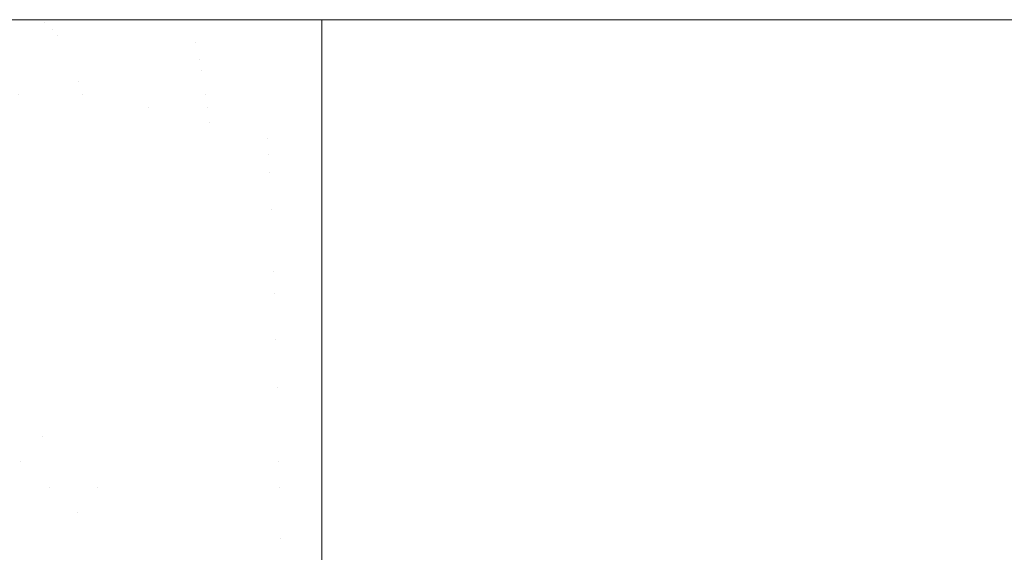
# Model space of a CAD drawing. Header units: centimetres. Extents: x -21.6 to 22.7, y 4.2 to 6.
# Tile 163 of 256: x -6.6492 to -6.5734, y 5.9592 to 6.0002. Entities that reach past the tile are written whole.
import ezdxf

# ---------------------------------------------------------------- set-up
doc = ezdxf.new("R2010")
doc.units = ezdxf.units.CM
doc.header["$LTSCALE"] = 2.54
doc.layers.add('Lucido design-1', color=7, linetype='Continuous')

# ---------------------------------------------------------------- blocks, each defined once
blk = doc.blocks.new('Gruppo-3-1')
at = {"color": 7, "linetype": 'Continuous', "lineweight": 9}
for points, invisible_edges in [([(22.630348, 6.000144, -2276.319046), (-21.503423, 6.000212, -2276.32217), (-21.503423, 6.000178, -2276.320608)], 9), ([(22.630348, 6.000144, -2276.319046), (22.630348, 6.000212, -2276.32217), (-21.503423, 6.000212, -2276.32217)], 8), ([(-21.503423, 6.000212, -2276.32217), (7.752862, 6.000212, -2276.52217), (-6.625937, 6.000212, -2276.52217)], 9), ([(-6.625937, 6.000212, -2276.52217), (-6.629512, 6.000212, -2276.522216), (-21.503423, 6.000212, -2276.32217)], 10), ([(7.752862, 6.000212, -2276.52217), (-21.503423, 6.000212, -2276.32217), (22.630348, 6.000212, -2276.32217)], 9), ([(-6.629512, 6.000212, -2276.522216), (-6.635174, 6.000212, -2276.522479), (-21.503423, 6.000212, -2276.32217)], 10), ([(-6.635174, 6.000212, -2276.522479), (-6.640844, 6.000212, -2276.522976), (-21.503423, 6.000212, -2276.32217)], 10), ([(-6.640844, 6.000212, -2276.522976), (-6.646521, 6.000212, -2276.523709), (-21.503423, 6.000212, -2276.32217)], 10), ([(-6.646521, 6.000212, -2276.523709), (-6.647999, 6.000212, -2276.523962), (-6.652204, 6.000212, -2276.524683), (-21.503423, 6.000212, -2276.32217)], 12), ([(-21.503423, 6.000178, -2276.320608), (-21.503423, 6.000117, -2276.317808), (22.630348, 6.000117, -2276.317808), (22.630348, 6.000144, -2276.319046)], 10), ([(22.630348, 5.999831, -2276.313454), (22.630348, 6.000117, -2276.317808), (-21.503423, 6.000117, -2276.317808), (-21.503423, 5.999994, -2276.315928)], 10), ([(-21.503423, 5.999994, -2276.315928), (-21.503423, 5.999831, -2276.313454), (22.630348, 5.999831, -2276.313454)], 10), ([(22.630348, 5.999356, -2276.309117), (22.630348, 5.999831, -2276.313454), (-21.503423, 5.999831, -2276.313454), (-21.503423, 5.999592, -2276.311268)], 10), ([(-6.647658, 6.000163, -2276.527036), (-6.659433, 6.000163, -2276.529463), (-6.657892, 6.000212, -2276.5259), (-6.652204, 6.000212, -2276.524683)], 11), ([(-6.647658, 6.000163, -2276.527036), (-6.647314, 6.000017, -2276.530129), (-6.658903, 6.000017, -2276.532517), (-6.659433, 6.000163, -2276.529463)], 15), ([(-6.658373, 5.999774, -2276.535562), (-6.658903, 6.000017, -2276.532517), (-6.647314, 6.000017, -2276.530129), (-6.646971, 5.999774, -2276.533212)], 15), ([(-6.646971, 5.999774, -2276.533212), (-6.646629, 5.999434, -2276.536281), (-6.657847, 5.999434, -2276.538593), (-6.658373, 5.999774, -2276.535562)], 15), ([(-6.652204, 6.000212, -2276.524683), (-6.647999, 6.000212, -2276.523962), (-6.647658, 6.000163, -2276.527036)], 10), ([(-6.647658, 6.000163, -2276.527036), (-6.647999, 6.000212, -2276.523962), (-6.646521, 6.000212, -2276.523709), (-6.640844, 6.000212, -2276.522976)], 9), ([(-6.640844, 6.000212, -2276.522976), (-6.635174, 6.000212, -2276.522479), (-6.625937, 6.000144, -2276.525294), (-6.647658, 6.000163, -2276.527036)], 14), ([(-6.647658, 6.000163, -2276.527036), (-6.625937, 6.000144, -2276.525294), (-6.625937, 6.000117, -2276.526532)], 9), ([(-6.625937, 6.000117, -2276.526532), (-6.647314, 6.000017, -2276.530129), (-6.647658, 6.000163, -2276.527036)], 11), ([(-6.647314, 6.000017, -2276.530129), (-6.625937, 6.000117, -2276.526532), (-6.625937, 5.999831, -2276.530886)], 9), ([(-6.647314, 6.000017, -2276.530129), (-6.625937, 5.999831, -2276.530886), (-6.625937, 5.999762, -2276.531523)], 9), ([(-6.625937, 5.999762, -2276.531523), (-6.646971, 5.999774, -2276.533212), (-6.647314, 6.000017, -2276.530129)], 11), ([(-6.625937, 5.999762, -2276.531523), (-6.625937, 5.999356, -2276.535223), (-6.646629, 5.999434, -2276.536281), (-6.646971, 5.999774, -2276.533212)], 14), ([(-6.635174, 6.000212, -2276.522479), (-6.629512, 6.000212, -2276.522216), (-6.625937, 6.000144, -2276.525294)], 10), ([(-6.629512, 6.000212, -2276.522216), (-6.625937, 6.000212, -2276.52217), (-6.625937, 6.000144, -2276.525294)], 8), ([(-6.625937, 6.000144, -2276.525294), (-6.625937, 6.000212, -2276.52217), (7.752862, 6.000212, -2276.52217), (7.752862, 6.000144, -2276.525294)], 8), ([(7.752862, 6.000144, -2276.525294), (7.752862, 6.000117, -2276.526532), (-6.625937, 6.000117, -2276.526532), (-6.625937, 6.000144, -2276.525294)], 10), ([(-6.625937, 6.000117, -2276.526532), (7.752862, 6.000117, -2276.526532), (7.752862, 5.999831, -2276.530886), (-6.625937, 5.999831, -2276.530886)], 5), ([(-6.625937, 5.999762, -2276.531523), (-6.625937, 5.999831, -2276.530886), (7.752862, 5.999831, -2276.530886), (7.752862, 5.999762, -2276.531523)], 10), ([(7.752862, 5.999762, -2276.531523), (7.752862, 5.999356, -2276.535223), (-6.625937, 5.999356, -2276.535223), (-6.625937, 5.999762, -2276.531523)], 10), ([(-21.503423, 5.999592, -2276.311268), (-21.503423, 5.999356, -2276.309117), (22.630348, 5.999356, -2276.309117)], 10), ([(22.630348, 5.998693, -2276.304805), (22.630348, 5.999356, -2276.309117), (-21.503423, 5.999356, -2276.309117), (-21.503423, 5.998976, -2276.306643)], 10), ([(-21.503423, 5.998976, -2276.306643), (-21.503423, 5.998693, -2276.304805), (22.630348, 5.998693, -2276.304805)], 10), ([(-6.657323, 5.998999, -2276.541607), (-6.657847, 5.999434, -2276.538593), (-6.646629, 5.999434, -2276.536281), (-6.646289, 5.998999, -2276.539333)], 15), ([(-6.646289, 5.998999, -2276.539333), (-6.645952, 5.99847, -2276.542362), (-6.656803, 5.99847, -2276.544598), (-6.657323, 5.998999, -2276.541607)], 15), ([(-6.646629, 5.999434, -2276.536281), (-6.625937, 5.999356, -2276.535223), (-6.625937, 5.998976, -2276.537697)], 9), ([(-6.625937, 5.998976, -2276.537697), (-6.646289, 5.998999, -2276.539333), (-6.646629, 5.999434, -2276.536281)], 11), ([(-6.646289, 5.998999, -2276.539333), (-6.625937, 5.998976, -2276.537697), (-6.635655, 5.99847, -2276.541134)], 11), ([(-6.635655, 5.99847, -2276.541134), (-6.645952, 5.99847, -2276.542362), (-6.646289, 5.998999, -2276.539333)], 11), ([(-6.635655, 5.99847, -2276.541134), (-6.625937, 5.998976, -2276.537697), (-6.625937, 5.998693, -2276.539535)], 9), ([(-6.625937, 5.998976, -2276.537697), (-6.625937, 5.999356, -2276.535223), (7.752862, 5.999356, -2276.535223), (7.752862, 5.998976, -2276.537697)], 10), ([(7.752862, 5.998976, -2276.537697), (7.752862, 5.998693, -2276.539535), (-6.625937, 5.998693, -2276.539535), (-6.625937, 5.998976, -2276.537697)], 10), ([(22.630348, 5.997842, -2276.300526), (22.630348, 5.998693, -2276.304805), (-21.503423, 5.998693, -2276.304805), (-21.503423, 5.998149, -2276.302069)], 10), ([(-6.656287, 5.997848, -2276.547564), (-6.656803, 5.99847, -2276.544598), (-6.645952, 5.99847, -2276.542362), (-6.645618, 5.997848, -2276.545365)], 15), ([(-6.635492, 5.997848, -2276.544157), (-6.645618, 5.997848, -2276.545365), (-6.645952, 5.99847, -2276.542362), (-6.635655, 5.99847, -2276.541134)], 15), ([(-6.625937, 5.998693, -2276.539535), (-6.625937, 5.99845, -2276.540753), (-6.635655, 5.99847, -2276.541134)], 10), ([(-6.635655, 5.99847, -2276.541134), (-6.625937, 5.99845, -2276.540753), (-6.625937, 5.997847, -2276.543786), (-6.635492, 5.997848, -2276.544157)], 13), ([(7.752862, 5.998693, -2276.539535), (-6.625937, 5.997847, -2276.543786), (-6.625937, 5.99845, -2276.540753)], 9), ([(-6.625937, 5.997842, -2276.543814), (-6.625937, 5.997847, -2276.543786), (7.752862, 5.998693, -2276.539535), (7.752862, 5.99845, -2276.540753)], 10), ([(-6.625937, 5.99845, -2276.540753), (-6.625937, 5.998693, -2276.539535), (7.752862, 5.998693, -2276.539535)], 10), ([(7.752862, 5.99845, -2276.540753), (7.752862, 5.997842, -2276.543814), (-6.625937, 5.997842, -2276.543814)], 10), ([(-21.503423, 5.998149, -2276.302069), (-21.503423, 5.997842, -2276.300526), (22.630348, 5.997842, -2276.300526)], 10), ([(22.630348, 5.997842, -2276.300526), (-21.503423, 5.997842, -2276.300526), (-21.503423, 5.996805, -2276.296288), (22.630348, 5.996805, -2276.296288)], 5), ([(-6.645618, 5.997848, -2276.545365), (-6.645287, 5.997135, -2276.548337), (-6.655777, 5.997135, -2276.550499), (-6.656287, 5.997848, -2276.547564)], 15), ([(-6.635332, 5.997135, -2276.54715), (-6.645287, 5.997135, -2276.548337), (-6.645618, 5.997848, -2276.545365), (-6.635492, 5.997848, -2276.544157)], 15), ([(-6.635332, 5.997135, -2276.54715), (-6.635492, 5.997848, -2276.544157), (-6.625937, 5.997847, -2276.543786), (-6.625937, 5.997842, -2276.543814)], 11), ([(-6.625937, 5.997842, -2276.543814), (-6.625937, 5.996805, -2276.548052), (-6.635332, 5.997135, -2276.54715)], 10), ([(-6.625937, 5.996805, -2276.548052), (-6.625937, 5.997842, -2276.543814), (7.752862, 5.997842, -2276.543814), (7.752862, 5.997116, -2276.546781)], 10), ([(22.630348, 5.995584, -2276.292099), (22.630348, 5.996805, -2276.296288), (-21.503423, 5.996805, -2276.296288), (-21.503423, 5.996312, -2276.294597)], 10), ([(-6.655273, 5.996334, -2276.553401), (-6.655777, 5.997135, -2276.550499), (-6.645287, 5.997135, -2276.548337), (-6.64496, 5.996334, -2276.551275)], 15), ([(-6.64496, 5.996334, -2276.551275), (-6.645287, 5.997135, -2276.548337), (-6.635332, 5.997135, -2276.54715), (-6.635173, 5.996334, -2276.550108)], 15), ([(-6.635173, 5.996334, -2276.550108), (-6.635332, 5.997135, -2276.54715), (-6.625937, 5.996805, -2276.548052)], 11), ([(-6.625937, 5.996805, -2276.548052), (-6.625937, 5.996312, -2276.549743), (-6.635173, 5.996334, -2276.550108)], 10), ([(7.752862, 5.997116, -2276.546781), (7.752862, 5.996805, -2276.548052), (-6.625937, 5.996805, -2276.548052)], 10), ([(7.752862, 5.996805, -2276.548052), (7.752862, 5.995584, -2276.552241), (-6.625937, 5.995584, -2276.552241), (-6.625937, 5.996312, -2276.549743)], 10), ([(-6.625937, 5.996312, -2276.549743), (-6.625937, 5.996805, -2276.548052), (7.752862, 5.996805, -2276.548052)], 10), ([(-21.503423, 5.996312, -2276.294597), (-21.503423, 5.995584, -2276.292099), (22.630348, 5.995584, -2276.292099)], 10), ([(-6.64496, 5.996334, -2276.551275), (-6.644637, 5.995446, -2276.554175), (-6.654775, 5.995446, -2276.556265), (-6.655273, 5.996334, -2276.553401)], 15), ([(-6.635173, 5.996334, -2276.550108), (-6.635016, 5.995446, -2276.553028), (-6.644637, 5.995446, -2276.554175), (-6.64496, 5.996334, -2276.551275)], 15), ([(-6.635173, 5.996334, -2276.550108), (-6.625937, 5.996312, -2276.549743), (-6.625937, 5.995584, -2276.552241)], 9), ([(-6.625937, 5.995584, -2276.552241), (-6.635016, 5.995446, -2276.553028), (-6.635173, 5.996334, -2276.550108)], 11), ([(22.630348, 5.994181, -2276.287968), (22.630348, 5.995584, -2276.292099), (-21.503423, 5.995584, -2276.292099), (-21.503423, 5.994947, -2276.290225)], 10), ([(-6.649241, 5.994473, -2276.557935), (-6.654775, 5.995446, -2276.556265), (-6.644637, 5.995446, -2276.554175)], 11), ([(-6.644637, 5.995446, -2276.554175), (-6.644319, 5.994473, -2276.557033), (-6.649241, 5.994473, -2276.557935)], 11), ([(-6.644319, 5.994473, -2276.557033), (-6.644637, 5.995446, -2276.554175), (-6.635016, 5.995446, -2276.553028), (-6.634862, 5.994473, -2276.555905)], 15), ([(-6.634862, 5.994473, -2276.555905), (-6.635016, 5.995446, -2276.553028), (-6.625937, 5.995584, -2276.552241), (-6.625937, 5.994459, -2276.555554)], 11), ([(7.752862, 5.995584, -2276.552241), (7.752862, 5.995437, -2276.552672), (-6.625937, 5.994181, -2276.556372), (-6.625937, 5.994459, -2276.555554)], 10), ([(-6.625937, 5.994459, -2276.555554), (-6.625937, 5.995584, -2276.552241), (7.752862, 5.995584, -2276.552241)], 10), ([(7.752862, 5.995437, -2276.552672), (7.752862, 5.994181, -2276.556372), (-6.625937, 5.994181, -2276.556372)], 10), ([(-21.503423, 5.994947, -2276.290225), (-21.503423, 5.994181, -2276.287968), (22.630348, 5.994181, -2276.287968)], 10), ([(-6.648844, 5.99342, -2276.560732), (-6.653801, 5.99342, -2276.561865), (-6.654284, 5.994473, -2276.559087), (-6.649241, 5.994473, -2276.557935)], 15), ([(-6.649241, 5.994473, -2276.557935), (-6.644319, 5.994473, -2276.557033), (-6.644006, 5.99342, -2276.559846), (-6.648844, 5.99342, -2276.560732)], 15), ([(-6.639294, 5.99342, -2276.559187), (-6.644319, 5.994473, -2276.557033), (-6.634862, 5.994473, -2276.555905)], 11), ([(-6.639294, 5.99342, -2276.559187), (-6.644006, 5.99342, -2276.559846), (-6.644319, 5.994473, -2276.557033)], 11), ([(-6.634862, 5.994473, -2276.555905), (-6.63471, 5.99342, -2276.558737), (-6.639294, 5.99342, -2276.559187)], 11), ([(-6.634862, 5.994473, -2276.555905), (-6.625937, 5.994459, -2276.555554), (-6.625937, 5.994181, -2276.556372)], 9), ([(-6.625937, 5.994181, -2276.556372), (-6.63471, 5.99342, -2276.558737), (-6.634862, 5.994473, -2276.555905)], 11), ([(22.630348, 5.9926, -2276.283902), (22.630348, 5.994181, -2276.287968), (-21.503423, 5.994181, -2276.287968), (-21.503423, 5.993397, -2276.285952)], 10), ([(-6.63471, 5.99342, -2276.558737), (-6.625937, 5.994181, -2276.556372), (-6.625937, 5.9926, -2276.560438)], 9), ([(-6.625937, 5.9926, -2276.560438), (-6.625937, 5.994181, -2276.556372), (7.752862, 5.994181, -2276.556372), (7.752862, 5.993397, -2276.558388)], 10), ([(-21.503423, 5.993397, -2276.285952), (-21.503423, 5.9926, -2276.283902), (22.630348, 5.9926, -2276.283902)], 10), ([(-6.648454, 5.992287, -2276.563481), (-6.653327, 5.992287, -2276.564594), (-6.653801, 5.99342, -2276.561865), (-6.648844, 5.99342, -2276.560732)], 15), ([(-6.648844, 5.99342, -2276.560732), (-6.644006, 5.99342, -2276.559846), (-6.643698, 5.992287, -2276.56261), (-6.648454, 5.992287, -2276.563481)], 15), ([(-6.639066, 5.992287, -2276.561962), (-6.643698, 5.992287, -2276.56261), (-6.644006, 5.99342, -2276.559846), (-6.639294, 5.99342, -2276.559187)], 15), ([(-6.639294, 5.99342, -2276.559187), (-6.63471, 5.99342, -2276.558737), (-6.63456, 5.992287, -2276.56152), (-6.639066, 5.992287, -2276.561962)], 15), ([(-6.625937, 5.9926, -2276.560438), (-6.63456, 5.992287, -2276.56152), (-6.63471, 5.99342, -2276.558737)], 11), ([(7.752862, 5.993397, -2276.558388), (7.752862, 5.9926, -2276.560438), (-6.625937, 5.9926, -2276.560438)], 10), ([(22.630348, 5.990843, -2276.279908), (22.630348, 5.9926, -2276.283902), (-21.503423, 5.9926, -2276.283902), (-21.503423, 5.99167, -2276.281789)], 10), ([(-6.648071, 5.991079, -2276.566179), (-6.652861, 5.991079, -2276.567273), (-6.653327, 5.992287, -2276.564594), (-6.648454, 5.992287, -2276.563481)], 15), ([(-6.648454, 5.992287, -2276.563481), (-6.643698, 5.992287, -2276.56261), (-6.643396, 5.991079, -2276.565322), (-6.648071, 5.991079, -2276.566179)], 15), ([(-6.638843, 5.991079, -2276.564686), (-6.643396, 5.991079, -2276.565322), (-6.643698, 5.992287, -2276.56261), (-6.639066, 5.992287, -2276.561962)], 15), ([(-6.639066, 5.992287, -2276.561962), (-6.63456, 5.992287, -2276.56152), (-6.634414, 5.991079, -2276.564251), (-6.638843, 5.991079, -2276.564686)], 15), ([(-6.625937, 5.9926, -2276.560438), (-6.625937, 5.992274, -2276.561179), (-6.63456, 5.992287, -2276.56152)], 10), ([(-6.63456, 5.992287, -2276.56152), (-6.625937, 5.992274, -2276.561179), (-6.630111, 5.991079, -2276.564002)], 11), ([(-6.630111, 5.991079, -2276.564002), (-6.634414, 5.991079, -2276.564251), (-6.63456, 5.992287, -2276.56152)], 11), ([(-6.625937, 5.992274, -2276.561179), (-6.625937, 5.991069, -2276.563918), (-6.630111, 5.991079, -2276.564002)], 10), ([(-6.625937, 5.992274, -2276.561179), (-6.625937, 5.9926, -2276.560438), (7.752862, 5.9926, -2276.560438), (7.752862, 5.992274, -2276.561179)], 10), ([(-6.625937, 5.991069, -2276.563918), (-6.625937, 5.992274, -2276.561179), (7.752862, 5.992274, -2276.561179), (7.752862, 5.991069, -2276.563918)], 10), ([(-21.503423, 5.99167, -2276.281789), (-21.503423, 5.990843, -2276.279908), (22.630348, 5.990843, -2276.279908)], 10), ([(22.630348, 5.988913, -2276.275995), (22.630348, 5.990843, -2276.279908), (-21.503423, 5.990843, -2276.279908), (-21.503423, 5.989777, -2276.277746)], 10), ([(-6.647696, 5.989798, -2276.568823), (-6.652405, 5.989798, -2276.569898), (-6.652861, 5.991079, -2276.567273), (-6.648071, 5.991079, -2276.566179)], 15), ([(-6.648071, 5.991079, -2276.566179), (-6.643396, 5.991079, -2276.565322), (-6.6431, 5.989798, -2276.567981), (-6.647696, 5.989798, -2276.568823)], 15), ([(-6.638624, 5.989798, -2276.567355), (-6.6431, 5.989798, -2276.567981), (-6.643396, 5.991079, -2276.565322), (-6.638843, 5.991079, -2276.564686)], 15), ([(-6.638843, 5.991079, -2276.564686), (-6.634414, 5.991079, -2276.564251), (-6.63427, 5.989798, -2276.566928), (-6.638624, 5.989798, -2276.567355)], 15), ([(-6.630041, 5.989798, -2276.566682), (-6.63427, 5.989798, -2276.566928), (-6.634414, 5.991079, -2276.564251), (-6.630111, 5.991079, -2276.564002)], 15), ([(-6.630111, 5.991079, -2276.564002), (-6.625937, 5.991069, -2276.563918), (-6.625937, 5.990843, -2276.564432)], 9), ([(-6.630041, 5.989798, -2276.566682), (-6.630111, 5.991079, -2276.564002), (-6.625937, 5.990843, -2276.564432)], 11), ([(-6.625937, 5.990843, -2276.564432), (-6.625937, 5.988913, -2276.568345), (-6.630041, 5.989798, -2276.566682)], 10), ([(7.752862, 5.991069, -2276.563918), (7.752862, 5.990843, -2276.564432), (-6.625937, 5.990843, -2276.564432), (-6.625937, 5.991069, -2276.563918)], 10), ([(-6.625937, 5.990843, -2276.564432), (7.752862, 5.990843, -2276.564432), (7.752862, 5.988913, -2276.568345), (-6.625937, 5.988913, -2276.568345)], 5), ([(-21.503423, 5.989777, -2276.277746), (-21.503423, 5.988913, -2276.275995), (22.630348, 5.988913, -2276.275995)], 10), ([(-6.647329, 5.988447, -2276.57141), (-6.651958, 5.988447, -2276.572468), (-6.652405, 5.989798, -2276.569898), (-6.647696, 5.989798, -2276.568823)], 15), ([(-6.647696, 5.989798, -2276.568823), (-6.6431, 5.989798, -2276.567981), (-6.642811, 5.988447, -2276.570582), (-6.647329, 5.988447, -2276.57141)], 15), ([(-6.63841, 5.988447, -2276.569967), (-6.642811, 5.988447, -2276.570582), (-6.6431, 5.989798, -2276.567981), (-6.638624, 5.989798, -2276.567355)], 15), ([(-6.638624, 5.989798, -2276.567355), (-6.63427, 5.989798, -2276.566928), (-6.63413, 5.988447, -2276.569547), (-6.63841, 5.988447, -2276.569967)], 15), ([(-6.629971, 5.988447, -2276.569306), (-6.63413, 5.988447, -2276.569547), (-6.63427, 5.989798, -2276.566928), (-6.630041, 5.989798, -2276.566682)], 15), ([(-6.629971, 5.988447, -2276.569306), (-6.630041, 5.989798, -2276.566682), (-6.625937, 5.988913, -2276.568345)], 11), ([(22.630348, 5.987023, -2276.27255), (22.630348, 5.988913, -2276.275995), (-21.503423, 5.988913, -2276.275995), (-21.503423, 5.987727, -2276.273832)], 10), ([(-6.651522, 5.987031, -2276.574978), (-6.651958, 5.988447, -2276.572468), (-6.647329, 5.988447, -2276.57141), (-6.64697, 5.987031, -2276.573938)], 15), ([(-6.64697, 5.987031, -2276.573938), (-6.647329, 5.988447, -2276.57141), (-6.642811, 5.988447, -2276.570582), (-6.642528, 5.987031, -2276.573124)], 15), ([(-6.642528, 5.987031, -2276.573124), (-6.642811, 5.988447, -2276.570582), (-6.63841, 5.988447, -2276.569967), (-6.638201, 5.987031, -2276.572519)], 15), ([(-6.638201, 5.987031, -2276.572519), (-6.63841, 5.988447, -2276.569967), (-6.63413, 5.988447, -2276.569547), (-6.633992, 5.987031, -2276.572106)], 15), ([(-6.633992, 5.987031, -2276.572106), (-6.63413, 5.988447, -2276.569547), (-6.629971, 5.988447, -2276.569306), (-6.629904, 5.987031, -2276.571869)], 15), ([(-6.625937, 5.988913, -2276.568345), (-6.625937, 5.988433, -2276.569221), (-6.629971, 5.988447, -2276.569306)], 10), ([(-6.629904, 5.987031, -2276.571869), (-6.629971, 5.988447, -2276.569306), (-6.625937, 5.988433, -2276.569221), (-6.625937, 5.986815, -2276.57217)], 11), ([(-6.625937, 5.988433, -2276.569221), (-6.625937, 5.988913, -2276.568345), (7.752862, 5.988913, -2276.568345), (7.752862, 5.988433, -2276.569221)], 10), ([(7.752862, 5.988433, -2276.569221), (7.752862, 5.986815, -2276.57217), (-6.625937, 5.986815, -2276.57217), (-6.625937, 5.988433, -2276.569221)], 10), ([(-21.503423, 5.987727, -2276.273832), (-21.503423, 5.987023, -2276.27255), (22.630348, 5.987023, -2276.27255)], 10), ([(-21.503423, 5.987023, -2276.27255), (-21.503423, 5.986815, -2276.27217), (22.630348, 5.986815, -2276.27217), (22.630348, 5.987023, -2276.27255)], 10), ([(-6.64697, 5.987031, -2276.573938), (-6.64662, 5.985551, -2276.576406), (-6.651096, 5.985551, -2276.577428), (-6.651522, 5.987031, -2276.574978)], 15), ([(-6.642528, 5.987031, -2276.573124), (-6.642252, 5.985551, -2276.575605), (-6.64662, 5.985551, -2276.576406), (-6.64697, 5.987031, -2276.573938)], 15), ([(-6.638201, 5.987031, -2276.572519), (-6.637997, 5.985551, -2276.57501), (-6.642252, 5.985551, -2276.575605), (-6.642528, 5.987031, -2276.573124)], 15), ([(-6.633992, 5.987031, -2276.572106), (-6.633858, 5.985551, -2276.574604), (-6.637997, 5.985551, -2276.57501), (-6.638201, 5.987031, -2276.572519)], 15), ([(-6.629904, 5.987031, -2276.571869), (-6.629838, 5.985551, -2276.574371), (-6.633858, 5.985551, -2276.574604), (-6.633992, 5.987031, -2276.572106)], 15), ([(-6.629838, 5.985551, -2276.574371), (-6.629904, 5.987031, -2276.571869), (-6.625937, 5.986815, -2276.57217)], 11), ([(22.630348, 5.985531, -2276.270055), (22.630348, 5.986815, -2276.27217), (-21.503423, 5.986815, -2276.27217), (-21.503423, 5.985531, -2276.270055)], 10), ([(-6.625937, 5.986815, -2276.57217), (-6.625937, 5.985531, -2276.574285), (-6.629838, 5.985551, -2276.574371)], 10), ([(-6.625937, 5.985531, -2276.574285), (-6.625937, 5.986815, -2276.57217), (7.752862, 5.986815, -2276.57217), (7.752862, 5.985531, -2276.574285)], 10), ([(-21.503423, 5.985531, -2276.270055), (-21.503423, 5.984551, -2276.26844), (22.630348, 5.984551, -2276.26844), (22.630348, 5.985531, -2276.270055)], 10), ([(-6.650681, 5.984013, -2276.579816), (-6.651096, 5.985551, -2276.577428), (-6.64662, 5.985551, -2276.576406), (-6.646279, 5.984013, -2276.57881)], 15), ([(-6.646279, 5.984013, -2276.57881), (-6.64662, 5.985551, -2276.576406), (-6.642252, 5.985551, -2276.575605), (-6.641983, 5.984013, -2276.578023)], 15), ([(-6.641983, 5.984013, -2276.578023), (-6.642252, 5.985551, -2276.575605), (-6.637997, 5.985551, -2276.57501), (-6.637798, 5.984013, -2276.577438)], 15), ([(-6.637798, 5.984013, -2276.577438), (-6.637997, 5.985551, -2276.57501), (-6.633858, 5.985551, -2276.574604), (-6.633727, 5.984013, -2276.577038)], 15), ([(-6.633727, 5.984013, -2276.577038), (-6.633858, 5.985551, -2276.574604), (-6.629838, 5.985551, -2276.574371), (-6.629773, 5.984013, -2276.576809)], 15), ([(-6.629838, 5.985551, -2276.574371), (-6.625937, 5.985531, -2276.574285), (-6.625937, 5.984551, -2276.5759)], 9), ([(-6.625937, 5.984551, -2276.5759), (-6.629773, 5.984013, -2276.576809), (-6.629838, 5.985551, -2276.574371)], 11), ([(7.752862, 5.985531, -2276.574285), (7.752862, 5.984551, -2276.5759), (-6.625937, 5.984551, -2276.5759), (-6.625937, 5.985531, -2276.574285)], 10), ([(22.630348, 5.984551, -2276.26844), (-21.503423, 5.984551, -2276.26844), (-21.503423, 5.982127, -2276.264812), (22.630348, 5.982127, -2276.264812)], 5), ([(-6.625937, 5.984551, -2276.5759), (-6.625937, 5.98241, -2276.579104), (-6.629711, 5.982418, -2276.579182), (-6.629773, 5.984013, -2276.576809)], 14), ([(-6.625937, 5.98241, -2276.579104), (-6.625937, 5.984551, -2276.5759), (7.752862, 5.984551, -2276.5759), (7.752862, 5.98241, -2276.579104)], 10), ([(-6.646279, 5.984013, -2276.57881), (-6.645947, 5.982418, -2276.58115), (-6.650277, 5.982418, -2276.582139), (-6.650681, 5.984013, -2276.579816)], 15), ([(-6.641983, 5.984013, -2276.578023), (-6.641721, 5.982418, -2276.580375), (-6.645947, 5.982418, -2276.58115), (-6.646279, 5.984013, -2276.57881)], 15), ([(-6.637798, 5.984013, -2276.577438), (-6.637604, 5.982418, -2276.5798), (-6.641721, 5.982418, -2276.580375), (-6.641983, 5.984013, -2276.578023)], 15), ([(-6.633727, 5.984013, -2276.577038), (-6.6336, 5.982418, -2276.579407), (-6.637604, 5.982418, -2276.5798), (-6.637798, 5.984013, -2276.577438)], 15), ([(-6.629773, 5.984013, -2276.576809), (-6.629711, 5.982418, -2276.579182), (-6.6336, 5.982418, -2276.579407), (-6.633727, 5.984013, -2276.577038)], 15), ([(-6.649885, 5.980772, -2276.584397), (-6.650277, 5.982418, -2276.582139), (-6.645947, 5.982418, -2276.58115), (-6.645624, 5.980772, -2276.583423)], 15), ([(-6.645624, 5.980772, -2276.583423), (-6.645947, 5.982418, -2276.58115), (-6.641721, 5.982418, -2276.580375), (-6.641466, 5.980772, -2276.582662)], 15), ([(-6.641466, 5.980772, -2276.582662), (-6.641721, 5.982418, -2276.580375), (-6.637604, 5.982418, -2276.5798), (-6.637416, 5.980772, -2276.582095)], 15), ([(-6.637416, 5.980772, -2276.582095), (-6.637604, 5.982418, -2276.5798), (-6.6336, 5.982418, -2276.579407), (-6.633477, 5.980772, -2276.581709)], 15), ([(-6.633477, 5.980772, -2276.581709), (-6.6336, 5.982418, -2276.579407), (-6.629711, 5.982418, -2276.579182), (-6.62965, 5.980772, -2276.581487)], 15), ([(-6.629711, 5.982418, -2276.579182), (-6.625937, 5.98241, -2276.579104), (-6.625937, 5.982127, -2276.579528)], 9), ([(-6.62965, 5.980772, -2276.581487), (-6.629711, 5.982418, -2276.579182), (-6.625937, 5.982127, -2276.579528)], 11), ([(7.752862, 5.98241, -2276.579104), (7.752862, 5.982127, -2276.579528), (-6.625937, 5.982127, -2276.579528), (-6.625937, 5.98241, -2276.579104)], 10), ([(22.630348, 5.982127, -2276.264812), (-21.503423, 5.982127, -2276.264812), (-21.503423, 5.979547, -2276.261294), (22.630348, 5.979547, -2276.261294)], 5), ([(-6.625937, 5.982127, -2276.579528), (-6.625937, 5.979547, -2276.583046), (-6.62965, 5.980772, -2276.581487)], 10), ([(-6.625937, 5.982127, -2276.579528), (7.752862, 5.982127, -2276.579528), (7.752862, 5.979547, -2276.583046), (-6.625937, 5.979547, -2276.583046)], 5), ([(-6.645624, 5.980772, -2276.583423), (-6.645311, 5.979077, -2276.58563), (-6.649504, 5.979077, -2276.586588), (-6.649885, 5.980772, -2276.584397)], 15), ([(-6.641466, 5.980772, -2276.582662), (-6.641219, 5.979077, -2276.58488), (-6.645311, 5.979077, -2276.58563), (-6.645624, 5.980772, -2276.583423)], 15), ([(-6.637416, 5.980772, -2276.582095), (-6.637234, 5.979077, -2276.584323), (-6.641219, 5.979077, -2276.58488), (-6.641466, 5.980772, -2276.582662)], 15), ([(-6.633477, 5.980772, -2276.581709), (-6.633357, 5.979077, -2276.583943), (-6.637234, 5.979077, -2276.584323), (-6.637416, 5.980772, -2276.582095)], 15), ([(-6.62965, 5.980772, -2276.581487), (-6.629591, 5.979077, -2276.583724), (-6.633357, 5.979077, -2276.583943), (-6.633477, 5.980772, -2276.581709)], 15), ([(-6.629591, 5.979077, -2276.583724), (-6.62965, 5.980772, -2276.581487), (-6.625937, 5.979547, -2276.583046)], 11), ([(22.630348, 5.979547, -2276.261294), (-21.503423, 5.979547, -2276.261294), (-21.503423, 5.976816, -2276.257891), (22.630348, 5.976816, -2276.257891)], 5), ([(-6.625937, 5.979547, -2276.583046), (-6.625937, 5.979066, -2276.583646), (-6.629591, 5.979077, -2276.583724)], 10), ([(-6.625937, 5.979066, -2276.583646), (-6.625937, 5.979547, -2276.583046), (7.752862, 5.979547, -2276.583046), (7.752862, 5.979066, -2276.583646)], 10), ([(-6.653357, 5.977336, -2276.589876), (-6.653794, 5.979077, -2276.587771), (-6.649504, 5.979077, -2276.586588), (-6.649135, 5.977336, -2276.588711)], 15), ([(-6.649135, 5.977336, -2276.588711), (-6.649504, 5.979077, -2276.586588), (-6.645311, 5.979077, -2276.58563), (-6.645007, 5.977336, -2276.587768)], 15), ([(-6.645007, 5.977336, -2276.587768), (-6.645311, 5.979077, -2276.58563), (-6.641219, 5.979077, -2276.58488), (-6.64098, 5.977336, -2276.587031)], 15), ([(-6.64098, 5.977336, -2276.587031), (-6.641219, 5.979077, -2276.58488), (-6.637234, 5.979077, -2276.584323), (-6.637057, 5.977336, -2276.586482)], 15), ([(-6.637057, 5.977336, -2276.586482), (-6.637234, 5.979077, -2276.584323), (-6.633357, 5.979077, -2276.583943), (-6.633241, 5.977336, -2276.586107)], 15), ([(-6.633241, 5.977336, -2276.586107), (-6.633357, 5.979077, -2276.583943), (-6.629591, 5.979077, -2276.583724), (-6.629534, 5.977336, -2276.585893)], 15), ([(-6.629534, 5.977336, -2276.585893), (-6.629591, 5.979077, -2276.583724), (-6.625937, 5.979066, -2276.583646), (-6.625937, 5.976816, -2276.586449)], 11), ([(7.752862, 5.979066, -2276.583646), (7.752862, 5.976816, -2276.586449), (-6.625937, 5.976816, -2276.586449), (-6.625937, 5.979066, -2276.583646)], 10), ([(-6.649135, 5.977336, -2276.588711), (-6.648778, 5.975554, -2276.590766), (-6.652935, 5.975554, -2276.591913), (-6.653357, 5.977336, -2276.589876)], 15), ([(-6.645007, 5.977336, -2276.587768), (-6.644714, 5.975554, -2276.589838), (-6.648778, 5.975554, -2276.590766), (-6.649135, 5.977336, -2276.588711)], 15), ([(-6.64098, 5.977336, -2276.587031), (-6.640748, 5.975554, -2276.589111), (-6.644714, 5.975554, -2276.589838), (-6.645007, 5.977336, -2276.587768)], 15), ([(-6.637057, 5.977336, -2276.586482), (-6.636885, 5.975554, -2276.588571), (-6.640748, 5.975554, -2276.589111), (-6.64098, 5.977336, -2276.587031)], 15), ([(-6.633241, 5.977336, -2276.586107), (-6.633128, 5.975554, -2276.588202), (-6.636885, 5.975554, -2276.588571), (-6.637057, 5.977336, -2276.586482)], 15), ([(-6.629534, 5.977336, -2276.585893), (-6.629478, 5.975554, -2276.587991), (-6.633128, 5.975554, -2276.588202), (-6.633241, 5.977336, -2276.586107)], 15), ([(-6.629478, 5.975554, -2276.587991), (-6.629534, 5.977336, -2276.585893), (-6.625937, 5.976816, -2276.586449)], 11), ([(22.630348, 5.976816, -2276.257891), (-21.503423, 5.976816, -2276.257891), (-21.503423, 5.97394, -2276.254611), (22.630348, 5.97394, -2276.254611)], 5), ([(-6.625937, 5.976816, -2276.586449), (-6.625937, 5.975537, -2276.587908), (-6.629478, 5.975554, -2276.587991)], 10), ([(-6.625937, 5.975537, -2276.587908), (-6.625937, 5.976816, -2276.586449), (7.752862, 5.976816, -2276.586449), (7.752862, 5.975537, -2276.587908)], 10), ([(-6.652527, 5.973735, -2276.593881), (-6.652935, 5.975554, -2276.591913), (-6.648778, 5.975554, -2276.590766), (-6.648433, 5.973735, -2276.592752)], 15), ([(-6.648433, 5.973735, -2276.592752), (-6.648778, 5.975554, -2276.590766), (-6.644714, 5.975554, -2276.589838), (-6.64443, 5.973735, -2276.591838)], 15), ([(-6.64443, 5.973735, -2276.591838), (-6.644714, 5.975554, -2276.589838), (-6.640748, 5.975554, -2276.589111), (-6.640524, 5.973735, -2276.591122)], 15), ([(-6.640524, 5.973735, -2276.591122), (-6.640748, 5.975554, -2276.589111), (-6.636885, 5.975554, -2276.588571), (-6.63672, 5.973735, -2276.59059)], 15), ([(-6.63672, 5.973735, -2276.59059), (-6.636885, 5.975554, -2276.588571), (-6.633128, 5.975554, -2276.588202), (-6.633019, 5.973735, -2276.590227)], 15), ([(-6.633019, 5.973735, -2276.590227), (-6.633128, 5.975554, -2276.588202), (-6.629478, 5.975554, -2276.587991), (-6.629425, 5.973735, -2276.590019)], 15), ([(-6.629478, 5.975554, -2276.587991), (-6.625937, 5.975537, -2276.587908), (-6.625937, 5.97394, -2276.589729)], 9), ([(-6.625937, 5.97394, -2276.589729), (-6.629425, 5.973735, -2276.590019), (-6.629478, 5.975554, -2276.587991)], 11), ([(7.752862, 5.975537, -2276.587908), (7.752862, 5.97394, -2276.589729), (-6.625937, 5.97394, -2276.589729), (-6.625937, 5.975537, -2276.587908)], 10), ([(22.630348, 5.97394, -2276.254611), (-21.503423, 5.97394, -2276.254611), (-21.503423, 5.970923, -2276.251459), (22.630348, 5.970923, -2276.251459)], 5), ([(-6.625937, 5.97394, -2276.589729), (-6.625937, 5.971865, -2276.591896), (-6.629373, 5.97188, -2276.591976), (-6.629425, 5.973735, -2276.590019)], 14), ([(-6.625937, 5.971865, -2276.591896), (-6.625937, 5.97394, -2276.589729), (7.752862, 5.97394, -2276.589729), (7.752862, 5.971865, -2276.591896)], 10), ([(-6.648433, 5.973735, -2276.592752), (-6.648099, 5.97188, -2276.594669), (-6.652133, 5.97188, -2276.595781), (-6.652527, 5.973735, -2276.593881)], 15), ([(-6.64443, 5.973735, -2276.591838), (-6.644156, 5.97188, -2276.593768), (-6.648099, 5.97188, -2276.594669), (-6.648433, 5.973735, -2276.592752)], 15), ([(-6.640524, 5.973735, -2276.591122), (-6.640308, 5.97188, -2276.593063), (-6.644156, 5.97188, -2276.593768), (-6.64443, 5.973735, -2276.591838)], 15), ([(-6.63672, 5.973735, -2276.59059), (-6.63656, 5.97188, -2276.592539), (-6.640308, 5.97188, -2276.593063), (-6.640524, 5.973735, -2276.591122)], 15), ([(-6.633019, 5.973735, -2276.590227), (-6.632915, 5.97188, -2276.592181), (-6.63656, 5.97188, -2276.592539), (-6.63672, 5.973735, -2276.59059)], 15), ([(-6.629425, 5.973735, -2276.590019), (-6.629373, 5.97188, -2276.591976), (-6.632915, 5.97188, -2276.592181), (-6.633019, 5.973735, -2276.590227)], 15), ([(-6.651754, 5.969994, -2276.597612), (-6.652133, 5.97188, -2276.595781), (-6.648099, 5.97188, -2276.594669), (-6.647778, 5.969994, -2276.596515)], 15), ([(-6.647778, 5.969994, -2276.596515), (-6.648099, 5.97188, -2276.594669), (-6.644156, 5.97188, -2276.593768), (-6.643892, 5.969994, -2276.595628)], 15), ([(-6.643892, 5.969994, -2276.595628), (-6.644156, 5.97188, -2276.593768), (-6.640308, 5.97188, -2276.593063), (-6.6401, 5.969994, -2276.594933)], 15), ([(-6.6401, 5.969994, -2276.594933), (-6.640308, 5.97188, -2276.593063), (-6.63656, 5.97188, -2276.592539), (-6.636406, 5.969994, -2276.594416)], 15), ([(-6.636406, 5.969994, -2276.594416), (-6.63656, 5.97188, -2276.592539), (-6.632915, 5.97188, -2276.592181), (-6.632814, 5.969994, -2276.594064)], 15), ([(-6.632814, 5.969994, -2276.594064), (-6.632915, 5.97188, -2276.592181), (-6.629373, 5.97188, -2276.591976), (-6.629323, 5.969994, -2276.593862)], 15), ([(-6.629373, 5.97188, -2276.591976), (-6.625937, 5.971865, -2276.591896), (-6.625937, 5.970923, -2276.592881)], 9), ([(-6.625937, 5.970923, -2276.592881), (-6.629323, 5.969994, -2276.593862), (-6.629373, 5.97188, -2276.591976)], 11), ([(7.752862, 5.971865, -2276.591896), (7.752862, 5.970923, -2276.592881), (-6.625937, 5.970923, -2276.592881), (-6.625937, 5.971865, -2276.591896)], 10), ([(22.630348, 5.970923, -2276.251459), (-21.503423, 5.970923, -2276.251459), (-21.503423, 5.967771, -2276.248442), (22.630348, 5.967771, -2276.248442)], 5), ([(-6.625937, 5.970923, -2276.592881), (-6.625937, 5.968075, -2276.595607), (-6.629275, 5.968081, -2276.595676), (-6.629323, 5.969994, -2276.593862)], 14), ([(-6.625937, 5.968075, -2276.595607), (-6.625937, 5.970923, -2276.592881), (7.752862, 5.970923, -2276.592881), (7.752862, 5.968075, -2276.595607)], 10), ([(-6.647778, 5.969994, -2276.596515), (-6.64747, 5.968081, -2276.598293), (-6.651389, 5.968081, -2276.599373), (-6.651754, 5.969994, -2276.597612)], 15), ([(-6.643892, 5.969994, -2276.595628), (-6.643638, 5.968081, -2276.597417), (-6.64747, 5.968081, -2276.598293), (-6.647778, 5.969994, -2276.596515)], 15), ([(-6.6401, 5.969994, -2276.594933), (-6.6399, 5.968081, -2276.596733), (-6.643638, 5.968081, -2276.597417), (-6.643892, 5.969994, -2276.595628)], 15), ([(-6.636406, 5.969994, -2276.594416), (-6.636258, 5.968081, -2276.596223), (-6.6399, 5.968081, -2276.596733), (-6.6401, 5.969994, -2276.594933)], 15), ([(-6.632814, 5.969994, -2276.594064), (-6.632716, 5.968081, -2276.595876), (-6.636258, 5.968081, -2276.596223), (-6.636406, 5.969994, -2276.594416)], 15), ([(-6.629323, 5.969994, -2276.593862), (-6.629275, 5.968081, -2276.595676), (-6.632716, 5.968081, -2276.595876), (-6.632814, 5.969994, -2276.594064)], 15), ([(-6.649095, 5.966143, -2276.600507), (-6.651389, 5.968081, -2276.599373), (-6.64747, 5.968081, -2276.598293)], 11), ([(-6.649095, 5.966143, -2276.600507), (-6.651038, 5.966143, -2276.601066), (-6.651389, 5.968081, -2276.599373)], 11), ([(-6.64747, 5.968081, -2276.598293), (-6.647173, 5.966143, -2276.6), (-6.649095, 5.966143, -2276.600507)], 11), ([(-6.647173, 5.966143, -2276.6), (-6.64747, 5.968081, -2276.598293), (-6.643638, 5.968081, -2276.597417), (-6.643394, 5.966143, -2276.599137)], 15), ([(-6.643394, 5.966143, -2276.599137), (-6.643638, 5.968081, -2276.597417), (-6.6399, 5.968081, -2276.596733), (-6.639707, 5.966143, -2276.598462)], 15), ([(-6.639707, 5.966143, -2276.598462), (-6.6399, 5.968081, -2276.596733), (-6.636258, 5.968081, -2276.596223), (-6.636116, 5.966143, -2276.59796)], 15), ([(-6.636116, 5.966143, -2276.59796), (-6.636258, 5.968081, -2276.596223), (-6.632716, 5.968081, -2276.595876), (-6.632623, 5.966143, -2276.597617)], 15), ([(-6.632623, 5.966143, -2276.597617), (-6.632716, 5.968081, -2276.595876), (-6.629275, 5.968081, -2276.595676), (-6.629229, 5.966143, -2276.59742)], 15), ([(-6.629275, 5.968081, -2276.595676), (-6.625937, 5.968075, -2276.595607), (-6.625937, 5.967771, -2276.595898)], 9), ([(-6.629229, 5.966143, -2276.59742), (-6.629275, 5.968081, -2276.595676), (-6.625937, 5.967771, -2276.595898)], 11), ([(7.752862, 5.968075, -2276.595607), (7.752862, 5.967771, -2276.595898), (-6.625937, 5.967771, -2276.595898), (-6.625937, 5.968075, -2276.595607)], 10), ([(22.630348, 5.967771, -2276.248442), (-21.503423, 5.967771, -2276.248442), (-21.503423, 5.964491, -2276.245566), (22.630348, 5.964491, -2276.245566)], 5), ([(-6.625937, 5.967771, -2276.595898), (-6.625937, 5.964491, -2276.598774), (-6.629229, 5.966143, -2276.59742)], 10), ([(-6.625937, 5.967771, -2276.595898), (7.752862, 5.967771, -2276.595898), (7.752862, 5.964491, -2276.598774), (-6.625937, 5.964491, -2276.598774)], 5), ([(-6.648784, 5.964183, -2276.602139), (-6.650701, 5.964183, -2276.602691), (-6.651038, 5.966143, -2276.601066), (-6.649095, 5.966143, -2276.600507)], 15), ([(-6.649095, 5.966143, -2276.600507), (-6.647173, 5.966143, -2276.6), (-6.646888, 5.964183, -2276.601639), (-6.648784, 5.964183, -2276.602139)], 15), ([(-6.643394, 5.966143, -2276.599137), (-6.64316, 5.964183, -2276.600788), (-6.646888, 5.964183, -2276.601639), (-6.647173, 5.966143, -2276.6)], 15), ([(-6.639707, 5.966143, -2276.598462), (-6.639523, 5.964183, -2276.600121), (-6.64316, 5.964183, -2276.600788), (-6.643394, 5.966143, -2276.599137)], 15), ([(-6.636116, 5.966143, -2276.59796), (-6.63598, 5.964183, -2276.599626), (-6.639523, 5.964183, -2276.600121), (-6.639707, 5.966143, -2276.598462)], 15), ([(-6.632623, 5.966143, -2276.597617), (-6.632533, 5.964183, -2276.599287), (-6.63598, 5.964183, -2276.599626), (-6.636116, 5.966143, -2276.59796)], 15), ([(-6.629229, 5.966143, -2276.59742), (-6.629185, 5.964183, -2276.599093), (-6.632533, 5.964183, -2276.599287), (-6.632623, 5.966143, -2276.597617)], 15), ([(-6.629185, 5.964183, -2276.599093), (-6.629229, 5.966143, -2276.59742), (-6.625937, 5.964491, -2276.598774)], 11), ([(22.630348, 5.964491, -2276.245566), (-21.503423, 5.964491, -2276.245566), (-21.503423, 5.961088, -2276.242835), (22.630348, 5.961088, -2276.242835)], 5), ([(-6.648487, 5.962205, -2276.603702), (-6.650379, 5.962205, -2276.604247), (-6.650701, 5.964183, -2276.602691), (-6.648784, 5.964183, -2276.602139)], 15), ([(-6.648784, 5.964183, -2276.602139), (-6.646888, 5.964183, -2276.601639), (-6.646615, 5.962205, -2276.603209), (-6.648487, 5.962205, -2276.603702)], 15), ([(-6.644764, 5.962205, -2276.602765), (-6.646888, 5.964183, -2276.601639), (-6.64316, 5.964183, -2276.600788)], 11), ([(-6.644764, 5.962205, -2276.602765), (-6.646615, 5.962205, -2276.603209), (-6.646888, 5.964183, -2276.601639)], 11), ([(-6.64316, 5.964183, -2276.600788), (-6.642936, 5.962205, -2276.602369), (-6.644764, 5.962205, -2276.602765)], 11), ([(-6.642936, 5.962205, -2276.602369), (-6.64316, 5.964183, -2276.600788), (-6.639523, 5.964183, -2276.600121), (-6.639346, 5.962205, -2276.601711)], 15), ([(-6.639346, 5.962205, -2276.601711), (-6.639523, 5.964183, -2276.600121), (-6.63598, 5.964183, -2276.599626), (-6.635849, 5.962205, -2276.601222)], 15), ([(-6.635849, 5.962205, -2276.601222), (-6.63598, 5.964183, -2276.599626), (-6.632533, 5.964183, -2276.599287), (-6.632447, 5.962205, -2276.600888)], 15), ([(-6.632447, 5.962205, -2276.600888), (-6.632533, 5.964183, -2276.599287), (-6.629185, 5.964183, -2276.599093), (-6.629143, 5.962205, -2276.600697)], 15), ([(-6.625937, 5.964491, -2276.598774), (-6.625937, 5.964178, -2276.599025), (-6.629185, 5.964183, -2276.599093)], 10), ([(-6.629143, 5.962205, -2276.600697), (-6.629185, 5.964183, -2276.599093), (-6.625937, 5.964178, -2276.599025), (-6.625937, 5.961088, -2276.601505)], 11), ([(-6.625937, 5.964178, -2276.599025), (-6.625937, 5.964491, -2276.598774), (7.752862, 5.964491, -2276.598774), (7.752862, 5.964178, -2276.599025)], 10), ([(7.752862, 5.964178, -2276.599025), (7.752862, 5.961088, -2276.601505), (-6.625937, 5.961088, -2276.601505), (-6.625937, 5.964178, -2276.599025)], 10), ([(-6.648202, 5.960212, -2276.605198), (-6.65007, 5.960212, -2276.605736), (-6.650379, 5.962205, -2276.604247), (-6.648487, 5.962205, -2276.603702)], 15), ([(-6.648487, 5.962205, -2276.603702), (-6.646615, 5.962205, -2276.603209), (-6.646354, 5.960212, -2276.604711), (-6.648202, 5.960212, -2276.605198)], 15), ([(-6.644527, 5.960212, -2276.604273), (-6.646354, 5.960212, -2276.604711), (-6.646615, 5.962205, -2276.603209), (-6.644764, 5.962205, -2276.602765)], 15), ([(-6.644764, 5.962205, -2276.602765), (-6.642936, 5.962205, -2276.602369), (-6.642721, 5.960212, -2276.603881), (-6.644527, 5.960212, -2276.604273)], 15), ([(-6.639346, 5.962205, -2276.601711), (-6.639176, 5.960212, -2276.603232), (-6.642721, 5.960212, -2276.603881), (-6.642936, 5.962205, -2276.602369)], 15), ([(-6.635849, 5.962205, -2276.601222), (-6.635724, 5.960212, -2276.602749), (-6.639176, 5.960212, -2276.603232), (-6.639346, 5.962205, -2276.601711)], 15), ([(-6.632447, 5.962205, -2276.600888), (-6.632365, 5.960212, -2276.602419), (-6.635724, 5.960212, -2276.602749), (-6.635849, 5.962205, -2276.601222)], 15), ([(-6.629143, 5.962205, -2276.600697), (-6.629102, 5.960212, -2276.60223), (-6.632365, 5.960212, -2276.602419), (-6.632447, 5.962205, -2276.600888)], 15), ([(-6.629102, 5.960212, -2276.60223), (-6.629143, 5.962205, -2276.600697), (-6.625937, 5.961088, -2276.601505)], 11), ([(22.630348, 5.961088, -2276.242835), (-21.503423, 5.961088, -2276.242835), (-21.503423, 5.95757, -2276.240255), (22.630348, 5.95757, -2276.240255)], 5), ([(-6.625937, 5.961088, -2276.601505), (-6.625937, 5.960201, -2276.602155), (-6.629102, 5.960212, -2276.60223)], 10), ([(-6.625937, 5.960201, -2276.602155), (-6.625937, 5.961088, -2276.601505), (7.752862, 5.961088, -2276.601505), (7.752862, 5.960201, -2276.602155)], 10), ([(-6.64793, 5.958206, -2276.606627), (-6.649775, 5.958206, -2276.607158), (-6.65007, 5.960212, -2276.605736), (-6.648202, 5.960212, -2276.605198)], 15), ([(-6.648202, 5.960212, -2276.605198), (-6.646354, 5.960212, -2276.604711), (-6.646104, 5.958206, -2276.606146), (-6.64793, 5.958206, -2276.606627)], 15), ([(-6.6443, 5.958206, -2276.605713), (-6.646104, 5.958206, -2276.606146), (-6.646354, 5.960212, -2276.604711), (-6.644527, 5.960212, -2276.604273)], 15), ([(-6.644527, 5.960212, -2276.604273), (-6.642721, 5.960212, -2276.603881), (-6.642516, 5.958206, -2276.605326), (-6.6443, 5.958206, -2276.605713)], 15), ([(-6.642516, 5.958206, -2276.605326), (-6.642721, 5.960212, -2276.603881), (-6.639176, 5.960212, -2276.603232), (-6.639015, 5.958206, -2276.604685)], 15), ([(-6.639015, 5.958206, -2276.604685), (-6.639176, 5.960212, -2276.603232), (-6.635724, 5.960212, -2276.602749), (-6.635604, 5.958206, -2276.604208)], 15), ([(-6.635604, 5.958206, -2276.604208), (-6.635724, 5.960212, -2276.602749), (-6.632365, 5.960212, -2276.602419), (-6.632286, 5.958206, -2276.603882)], 15), ([(-6.632286, 5.958206, -2276.603882), (-6.632365, 5.960212, -2276.602419), (-6.629102, 5.960212, -2276.60223), (-6.629064, 5.958206, -2276.603695)], 15), ([(-6.629064, 5.958206, -2276.603695), (-6.629102, 5.960212, -2276.60223), (-6.625937, 5.960201, -2276.602155), (-6.625937, 5.95757, -2276.604085)], 11), ([(7.752862, 5.960201, -2276.602155), (7.752862, 5.95757, -2276.604085), (-6.625937, 5.95757, -2276.604085), (-6.625937, 5.960201, -2276.602155)], 10)]:
    blk.add_3dface(points, dxfattribs=dict(at, invisible_edges=invisible_edges))
blk = doc.blocks.new('Gruppo-4-1')
at = {"color": 7}
blk.add_blockref('Gruppo-3-1', (0, 0), dxfattribs=at)

msp = doc.modelspace()

# ---------------------------------------------------------------- block references
at = {"layer": 'Lucido design-1', "color": 7}
msp.add_blockref('Gruppo-4-1', (0, 0), dxfattribs=at)

doc.saveas('drawing.dxf')
